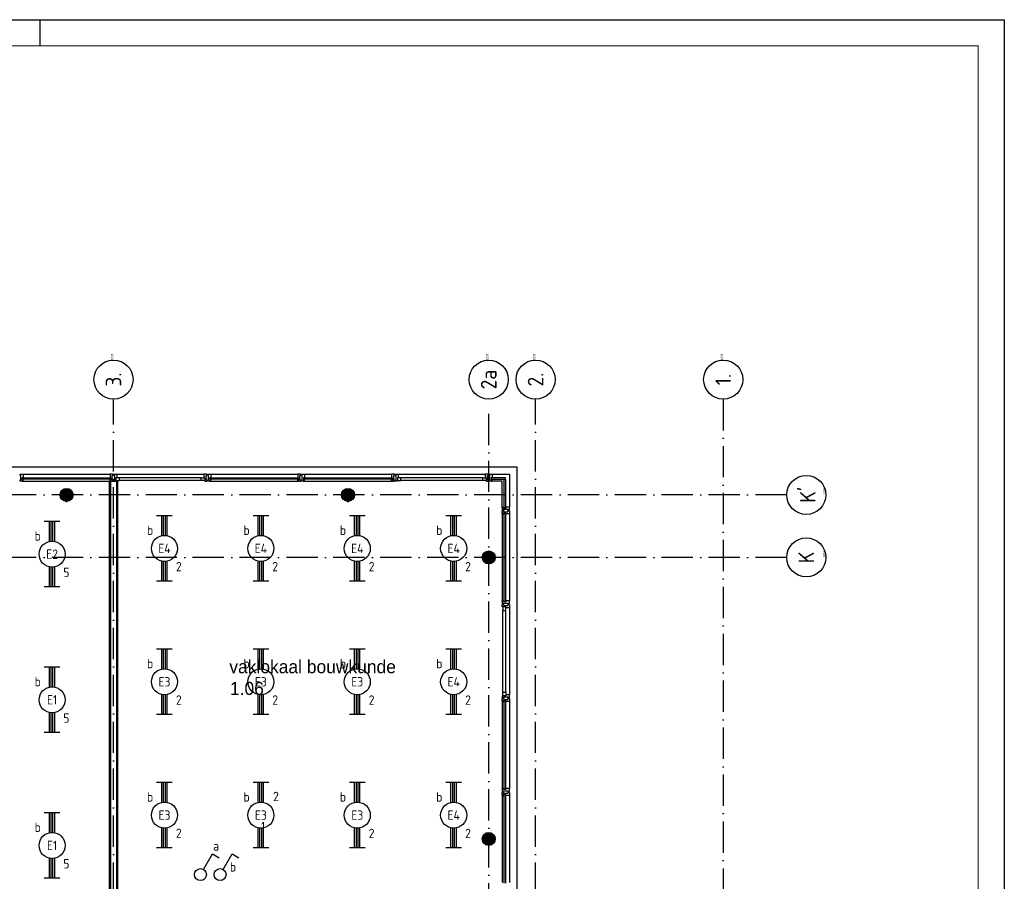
# Model space of a CAD drawing. Header units: millimetres. Extents: x 84333 to 240712, y -2244 to 84291.
# Tile 88 of 88: x 221818 to 240712, y 67764 to 84291. Entities that reach past the tile are written whole.
import ezdxf
from ezdxf.enums import TextEntityAlignment as Align

# ---------------------------------------------------------------- set-up
doc = ezdxf.new("R2010")
doc.units = ezdxf.units.MM
doc.header["$LTSCALE"] = 100
doc.linetypes.add('DASHDOT', pattern=[9, 6, -1.5, 0, -1.5])
doc.layers.get('0').update_dxf_attribs({"linetype": 'CONTINUOUS'})
for name, color, linetype in [('AFDELING', 4, 'CONTINUOUS'), ('AL$7----_STRAMIEN', 1, 'DASHDOT'), ('AL21----_BUITENWAND', 4, 'CONTINUOUS'), ('AL22----_BINNENWAND', 7, 'CONTINUOUS'), ('AL28----_KONSTRUKTIE', 3, 'CONTINUOUS'), ('AL31----_BUITENKOZ', 7, 'CONTINUOUS'), ('ALN-----_BLOCKNAAM', 2, 'CONTINUOUS'), ('ALXAA---_GEWBETON', 12, 'CONTINUOUS'), ('ALXOU---_GLAS', 7, 'CONTINUOUS'), ('BOUW', 8, 'CONTINUOUS'), ('EB63101-_ATTRIB', 2, 'CONTINUOUS'), ('EB63102-_ATTRIB', 2, 'CONTINUOUS'), ('EL63101-_LICHT-ARM', 3, 'CONTINUOUS'), ('EL63102-_LICHT-SCH', 3, 'CONTINUOUS'), ('EL6441--_DATACOM', 3, 'CONTINUOUS'), ('LIJN025', 10, 'CONTINUOUS'), ('LIJN050', 90, 'CONTINUOUS'), ('TEKST25', 10, 'CONTINUOUS'), ('TEKST35', 50, 'CONTINUOUS'), ('TEKST50', 90, 'CONTINUOUS')]:
    doc.layers.add(name, color=color, linetype=linetype)
doc.styles.add('1_8', font='ISO', dxfattribs={"height": 1.8})
doc.styles.add('BURO-025', font='BUROFONT.shx', dxfattribs={"height": 250})
doc.styles.add('ISO', font='ISO.SHX')
doc.styles.add('ROMAND', font='romand')
doc.styles.get("Standard").update_dxf_attribs({"font": 'iso.shx'})
doc.styles.add('TECHNIC', font='technic_.ttf')

# ---------------------------------------------------------------- blocks, each defined once
blk = doc.blocks.new('A0-GE')
at = {"layer": 'LIJN025'}
blk.add_line((1315, 836), (1315, 841), dxfattribs=at)
blk.add_lwpolyline([(1500, 841), (1500, 0), (0, 0), (0, 841)], close=True, dxfattribs=at)
at = {"layer": 'LIJN050', "const_width": 0.2}
blk.add_lwpolyline([(1495, 836), (25, 836), (25, 5), (1495, 5)], close=True, dxfattribs=at)
at = {"layer": 'TEKST25', "style": 'ROMAND', "width": 2.899115}
blk.add_attdef('STATUS', text='', height=2.5, dxfattribs=at).set_placement((1454, 71.5), (1493, 71.5), align=Align.FIT)
at = {"layer": 'TEKST25', "style": 'ISO'}
for tag, p in [('E', (1455.25, 66)), ('NAAM-E', (1466.75, 66)), ('DATUM-E', (1485, 66)), ('D', (1455.25, 61)), ('NAAM-D', (1466.75, 61)), ('DATUM-D', (1485, 61)), ('C', (1455.25, 56)), ('NAAM-C', (1466.75, 56)), ('DATUM-C', (1485, 56)), ('B', (1455.25, 51)), ('NAAM-B', (1466.75, 51)), ('DATUM-B', (1485, 51)), ('A', (1455.25, 46)), ('NAAM-A', (1466.75, 46)), ('DATUM-A', (1485, 46))]:
    blk.add_attdef(tag, text='', height=2.5, dxfattribs=at).set_placement(p, align=Align.CENTER)
for tag, p in [('DATUM', (1332.75, 36.25)), ('SCHAAL', (1368, 36.25)), ('GETEKEND', (1398.25, 36.25)), ('GECONTOL.', (1433, 36.25)), ('FORMAAT', (1463.25, 28.25))]:
    blk.add_attdef(tag, p, '', height=2.5, dxfattribs=at)
at = {"layer": 'TEKST35', "style": 'ISO'}
for tag, p in [('PROJECT', (1334.5, 72.5)), ('PLAATS', (1334.5, 63.5)), ('INSTALLATIE-REGEL1', (1334.5, 52.5)), ('INSTALLATIE-REGEL2', (1334.5, 43.5))]:
    blk.add_attdef(tag, p, '', height=4, dxfattribs=at)
blk.add_attdef('PROJ.NR.', text='', height=4, dxfattribs=at).set_placement((1481, 23), align=Align.CENTER)
at = {"layer": 'TEKST50', "style": 'ISO'}
blk.add_attdef('FILE-NAAM', text='', height=5, dxfattribs=at).set_placement((1473.5, 7.5), align=Align.CENTER)
blk = doc.blocks.new('EJ3T20')
at = {"color": 0}
for p, q in [((-6.25, -1.5), (-6.25, 1.5)), ((-6.25, 0.52), (-2.44, 0.52)), ((-6.25, 0.17), (-2.49, 0.17)), ((2.44, 0.52), (6.25, 0.52)), ((2.49, 0.17), (6.25, 0.17)), ((6.25, -1.5), (6.25, 1.5)), ((-6.25, -0.17), (-2.49, -0.17)), ((-6.25, -0.52), (-2.44, -0.52)), ((2.44, -0.52), (6.25, -0.52)), ((2.49, -0.17), (6.25, -0.17))]:
    blk.add_line(p, q, dxfattribs=at)
blk.add_circle((0, 0), 2.5, dxfattribs=at)
at = {"color": 0, "style": '1_8'}
for tag, flags, p in [('SCHAK', 8, (3.5, 2.75)), ('A_CODE', 8, (0, 0)), ('GROEP', 8, (-3.5, -2.75)), ('KAST', 9, (3.5, -2.75))]:
    blk.add_attdef(tag, text='', height=1.8, dxfattribs=dict(at, flags=flags)).set_placement(p, align=Align.MIDDLE)
blk = doc.blocks.new('SCHAK')
blk.add_lwpolyline([(0.58, 1), (2.31, 4), (3.61, 3.25)])
blk.add_circle((0, 0), 1.15)
at = {"style": '1_8'}
for tag, flags, p in [('SCHAK', 8, (3, 5.5)), ('KAST', 9, (-3, 0.5)), ('M_CODE', 9, (0, 0)), ('DOEL', 9, (-3, -2)), ('GROEP', 9, (-3, -4.5))]:
    blk.add_attdef(tag, text='', height=1.8, dxfattribs=dict(at, flags=flags)).set_placement(p, align=Align.MIDDLE_CENTER)
blk = doc.blocks.new('1011')
at = {"layer": 'AL$7----_STRAMIEN', "color": 7, "linetype": 'Continuous'}
blk.add_circle((-750, 0), 750, dxfattribs=at)
at = {"layer": 'AL$7----_STRAMIEN', "color": 3, "linetype": 'Continuous'}
blk.add_attdef('STR-NAAM', text='', height=600, rotation=360, dxfattribs=at).set_placement((-750, 0), align=Align.MIDDLE)
at = {"layer": 'ALN-----_BLOCKNAAM', "linetype": 'Continuous'}
blk.add_text('1011', height=100, dxfattribs=at).set_placement((0, 0))
blk = doc.blocks.new('1010')
at = {"layer": 'AL$7----_STRAMIEN', "color": 7, "linetype": 'Continuous'}
blk.add_circle((0, 750), 750, dxfattribs=at)
at = {"layer": 'AL$7----_STRAMIEN', "color": 3, "linetype": 'Continuous'}
blk.add_attdef('STR-NAAM', text='', height=600, rotation=360, dxfattribs=at).set_placement((0, 750), align=Align.MIDDLE)
at = {"layer": 'ALN-----_BLOCKNAAM', "linetype": 'Continuous'}
blk.add_text('1010', height=100, dxfattribs=at).set_placement((0, 0))
blk = doc.blocks.new('A$C13e6995e')
at = {"layer": 'AL$7----_STRAMIEN', "color": 1}
blk.add_line((150985, 79257), (150985, 42766), dxfattribs=at)
for points in [[(139285, 42766), (139285, 79257)], [(146485, 43272), (146485, 79257)], [(147385, 42766), (147385, 79257)], [(152204, 77420), (110274, 77420)], [(152204, 76220), (110274, 76220)]]:
    blk.add_lwpolyline(points, dxfattribs=at)
at = {"layer": 'AL21----_BUITENWAND', "color": 8}
for p, q in [((113545, 77960), (147025, 77960)), ((147025, 77960), (147025, 60340))]:
    blk.add_line(p, q, dxfattribs=at)
at = {"layer": 'AL22----_BINNENWAND', "color": 8}
for p, q in [((139210, 65513), (139210, 77680)), ((139210, 77680), (139360, 77680)), ((139360, 77680), (139360, 65513))]:
    blk.add_line(p, q, dxfattribs=at)
at = {"layer": 'AL22----_BINNENWAND', "color": 8, "linetype": 'Continuous'}
for p, q in [((139225, 77680), (139225, 65513)), ((139345, 77680), (139345, 65513))]:
    blk.add_line(p, q, dxfattribs=at)
at = {"layer": 'AL28----_KONSTRUKTIE', "color": 8}
for centre in [(138385, 77420), (143785, 77420), (146485, 76220), (146485, 70820)]:
    blk.add_circle(centre, 125, dxfattribs=at)
at = {"layer": 'AL31----_BUITENKOZ', "color": 8, "linetype": 'Continuous'}
for p, q in [((137494, 77813), (137494, 77819)), ((137494, 77819), (137513, 77819)), ((137494, 77800), (137494, 77813)), ((137494, 77790), (137494, 77800)), ((137494, 77800), (137494, 77800)), ((137508, 77790), (137494, 77790)), ((137494, 77700), (137494, 77710)), ((137494, 77710), (137508, 77710)), ((137494, 77686), (137494, 77700)), ((137494, 77700), (137494, 77700)), ((137494, 77680), (137494, 77686)), ((137533, 77680), (137494, 77680)), ((137508, 77710), (137508, 77790)), ((137513, 77819), (137550, 77819)), ((137550, 77747), (137533, 77747)), ((137533, 77747), (137533, 77680)), ((137533, 77717), (137533, 77685)), ((137550, 77717), (137533, 77717)), ((137533, 77685), (137538, 77685)), ((137538, 77685), (137538, 77680)), ((137538, 77680), (137550, 77680)), ((137550, 77819), (137550, 77812)), ((137550, 77812), (137550, 77808)), ((137550, 77808), (137550, 77800)), ((137550, 77800), (137550, 77747)), ((137550, 77680), (137550, 77717)), ((139257, 77819), (139220, 77819)), ((139220, 77819), (139220, 77812)), ((139220, 77812), (139220, 77808)), ((139220, 77808), (139220, 77800)), ((139220, 77800), (139220, 77747)), ((139220, 77747), (139237, 77747)), ((139220, 77680), (139220, 77717)), ((139220, 77717), (139237, 77717)), ((139232, 77680), (139220, 77680)), ((139237, 77685), (139232, 77685)), ((139232, 77685), (139232, 77680)), ((139237, 77747), (139237, 77680)), ((139237, 77717), (139237, 77685)), ((139237, 77680), (139276, 77680)), ((139276, 77819), (139257, 77819)), ((139262, 77710), (139262, 77790)), ((139262, 77790), (139276, 77790)), ((139276, 77710), (139262, 77710)), ((139276, 77813), (139276, 77819)), ((139276, 77799), (139276, 77813)), ((139276, 77790), (139276, 77799)), ((139276, 77799), (139276, 77799)), ((139276, 77700), (139276, 77710)), ((139276, 77686), (139276, 77700)), ((139276, 77700), (139276, 77700)), ((139276, 77680), (139276, 77686)), ((139294, 77813), (139294, 77819)), ((139294, 77819), (139313, 77819)), ((139294, 77800), (139294, 77813)), ((139294, 77790), (139294, 77800)), ((139294, 77800), (139294, 77800)), ((139308, 77790), (139294, 77790)), ((139294, 77700), (139294, 77710)), ((139294, 77710), (139308, 77710)), ((139294, 77686), (139294, 77700)), ((139294, 77700), (139294, 77700)), ((139294, 77680), (139294, 77686)), ((139333, 77680), (139294, 77680)), ((139308, 77710), (139308, 77790)), ((139313, 77819), (139350, 77819)), ((139350, 77747), (139333, 77747)), ((139333, 77747), (139333, 77680)), ((139333, 77747), (139333, 77693)), ((139400, 77747), (139333, 77747)), ((139333, 77693), (139400, 77693)), ((139350, 77819), (139350, 77812)), ((139350, 77812), (139350, 77808)), ((139350, 77808), (139350, 77800)), ((139350, 77800), (139350, 77747)), ((139400, 77693), (139400, 77747)), ((140970, 77693), (140970, 77747)), ((140970, 77747), (141037, 77747)), ((141037, 77693), (140970, 77693)), ((141057, 77819), (141020, 77819)), ((141020, 77819), (141020, 77812)), ((141020, 77812), (141020, 77808)), ((141020, 77808), (141020, 77800)), ((141020, 77800), (141020, 77747)), ((141020, 77747), (141037, 77747)), ((141037, 77747), (141037, 77680)), ((141037, 77747), (141037, 77693)), ((141037, 77680), (141076, 77680)), ((141076, 77819), (141057, 77819)), ((141062, 77710), (141062, 77790)), ((141062, 77790), (141076, 77790)), ((141076, 77710), (141062, 77710)), ((141076, 77813), (141076, 77819)), ((141076, 77799), (141076, 77813)), ((141076, 77790), (141076, 77799)), ((141076, 77799), (141076, 77799)), ((141076, 77700), (141076, 77710)), ((141076, 77686), (141076, 77700)), ((141076, 77700), (141076, 77700)), ((141076, 77680), (141076, 77686)), ((141094, 77813), (141094, 77819)), ((141094, 77819), (141113, 77819)), ((141094, 77800), (141094, 77813)), ((141094, 77790), (141094, 77800)), ((141094, 77800), (141094, 77800)), ((141108, 77790), (141094, 77790)), ((141094, 77700), (141094, 77710)), ((141094, 77710), (141108, 77710)), ((141094, 77686), (141094, 77700)), ((141094, 77700), (141094, 77700)), ((141094, 77680), (141094, 77686)), ((141133, 77680), (141094, 77680)), ((141108, 77710), (141108, 77790)), ((141113, 77819), (141150, 77819)), ((141150, 77747), (141133, 77747)), ((141133, 77747), (141133, 77680)), ((141133, 77717), (141133, 77685)), ((141150, 77717), (141133, 77717)), ((141133, 77685), (141138, 77685)), ((141138, 77685), (141138, 77680)), ((141138, 77680), (141150, 77680)), ((141150, 77819), (141150, 77812)), ((141150, 77812), (141150, 77808)), ((141150, 77808), (141150, 77800)), ((141150, 77800), (141150, 77747)), ((141150, 77680), (141150, 77717)), ((142857, 77819), (142820, 77819)), ((142820, 77819), (142820, 77812)), ((142820, 77812), (142820, 77808)), ((142820, 77808), (142820, 77800)), ((142820, 77800), (142820, 77747)), ((142820, 77747), (142837, 77747)), ((142820, 77680), (142820, 77717)), ((142820, 77717), (142837, 77717)), ((142832, 77680), (142820, 77680)), ((142837, 77685), (142832, 77685)), ((142832, 77685), (142832, 77680)), ((142837, 77747), (142837, 77680)), ((142837, 77717), (142837, 77685)), ((142837, 77680), (142876, 77680)), ((142876, 77819), (142857, 77819)), ((142862, 77710), (142862, 77790)), ((142862, 77790), (142876, 77790)), ((142876, 77710), (142862, 77710)), ((142876, 77813), (142876, 77819)), ((142876, 77799), (142876, 77813)), ((142876, 77790), (142876, 77799)), ((142876, 77799), (142876, 77799)), ((142876, 77700), (142876, 77710)), ((142876, 77686), (142876, 77700)), ((142876, 77700), (142876, 77700)), ((142876, 77680), (142876, 77686)), ((142894, 77813), (142894, 77819)), ((142894, 77819), (142913, 77819)), ((142894, 77800), (142894, 77813)), ((142894, 77790), (142894, 77800)), ((142894, 77800), (142894, 77800)), ((142908, 77790), (142894, 77790)), ((142894, 77700), (142894, 77710)), ((142894, 77710), (142908, 77710)), ((142894, 77686), (142894, 77700)), ((142894, 77700), (142894, 77700)), ((142894, 77680), (142894, 77686)), ((142933, 77680), (142894, 77680)), ((142908, 77710), (142908, 77790)), ((142913, 77819), (142950, 77819)), ((142950, 77747), (142933, 77747)), ((142933, 77747), (142933, 77680)), ((142933, 77717), (142933, 77685)), ((142950, 77717), (142933, 77717)), ((142933, 77685), (142938, 77685)), ((142938, 77685), (142938, 77680)), ((142938, 77680), (142950, 77680)), ((142950, 77819), (142950, 77812)), ((142950, 77812), (142950, 77808)), ((142950, 77808), (142950, 77800)), ((142950, 77800), (142950, 77747)), ((142950, 77680), (142950, 77717)), ((144657, 77819), (144620, 77819)), ((144620, 77819), (144620, 77812)), ((144620, 77812), (144620, 77808)), ((144620, 77808), (144620, 77800)), ((144620, 77800), (144620, 77747)), ((144620, 77747), (144637, 77747)), ((144620, 77680), (144620, 77717)), ((144620, 77717), (144637, 77717)), ((144632, 77680), (144620, 77680)), ((144637, 77685), (144632, 77685)), ((144632, 77685), (144632, 77680)), ((144637, 77747), (144637, 77680)), ((144637, 77717), (144637, 77685)), ((144637, 77680), (144676, 77680)), ((144676, 77819), (144657, 77819)), ((144662, 77710), (144662, 77790)), ((144662, 77790), (144676, 77790)), ((144676, 77710), (144662, 77710)), ((144676, 77813), (144676, 77819)), ((144676, 77799), (144676, 77813)), ((144676, 77790), (144676, 77799)), ((144676, 77799), (144676, 77799)), ((144676, 77700), (144676, 77710)), ((144676, 77686), (144676, 77700)), ((144676, 77700), (144676, 77700)), ((144676, 77680), (144676, 77686)), ((144694, 77813), (144694, 77819)), ((144694, 77819), (144713, 77819)), ((144694, 77800), (144694, 77813)), ((144694, 77790), (144694, 77800)), ((144694, 77800), (144694, 77800)), ((144708, 77790), (144694, 77790)), ((144694, 77700), (144694, 77710)), ((144694, 77710), (144708, 77710)), ((144694, 77686), (144694, 77700)), ((144694, 77700), (144694, 77700)), ((144694, 77680), (144694, 77686)), ((144733, 77680), (144694, 77680)), ((144708, 77710), (144708, 77790)), ((144713, 77819), (144750, 77819)), ((144750, 77747), (144733, 77747)), ((144733, 77747), (144733, 77680)), ((144733, 77747), (144733, 77693)), ((144800, 77747), (144733, 77747)), ((144733, 77693), (144800, 77693)), ((144750, 77819), (144750, 77812)), ((144750, 77812), (144750, 77808)), ((144750, 77808), (144750, 77800)), ((144750, 77800), (144750, 77747)), ((144800, 77693), (144800, 77747)), ((146370, 77693), (146370, 77747)), ((146370, 77747), (146437, 77747)), ((146437, 77693), (146370, 77693)), ((146457, 77819), (146420, 77819)), ((146420, 77819), (146420, 77812)), ((146420, 77812), (146420, 77808)), ((146420, 77808), (146420, 77800)), ((146420, 77800), (146420, 77747)), ((146420, 77747), (146437, 77747)), ((146437, 77747), (146437, 77680)), ((146437, 77747), (146437, 77693)), ((146437, 77680), (146476, 77680)), ((146476, 77819), (146457, 77819)), ((146462, 77710), (146462, 77790)), ((146462, 77790), (146476, 77790)), ((146476, 77710), (146462, 77710)), ((146476, 77813), (146476, 77819)), ((146476, 77799), (146476, 77813)), ((146476, 77790), (146476, 77799)), ((146476, 77799), (146476, 77799)), ((146476, 77700), (146476, 77710)), ((146476, 77686), (146476, 77700)), ((146476, 77700), (146476, 77700)), ((146476, 77680), (146476, 77686)), ((146494, 77813), (146494, 77819)), ((146494, 77819), (146513, 77819)), ((146494, 77799), (146494, 77813)), ((146494, 77790), (146494, 77799)), ((146494, 77799), (146494, 77799)), ((146508, 77790), (146494, 77790)), ((146494, 77700), (146494, 77710)), ((146494, 77710), (146508, 77710)), ((146494, 77686), (146494, 77700)), ((146494, 77700), (146494, 77700)), ((146494, 77680), (146494, 77686)), ((146533, 77680), (146494, 77680)), ((146508, 77710), (146508, 77790)), ((146513, 77819), (146550, 77819)), ((146550, 77747), (146533, 77747)), ((146533, 77747), (146533, 77680)), ((146533, 77717), (146533, 77685)), ((146550, 77717), (146533, 77717)), ((146533, 77685), (146538, 77685)), ((146538, 77685), (146538, 77680)), ((146538, 77680), (146550, 77680)), ((146550, 77819), (146550, 77812)), ((146550, 77812), (146550, 77808)), ((146550, 77808), (146550, 77800)), ((146550, 77800), (146550, 77747)), ((146550, 77680), (146550, 77717)), ((146745, 77173), (146745, 77185)), ((146745, 77185), (146782, 77185)), ((146750, 77173), (146745, 77173)), ((146745, 77168), (146745, 77129)), ((146812, 77168), (146745, 77168)), ((146745, 77129), (146751, 77129)), ((146745, 77072), (146745, 77111)), ((146745, 77111), (146751, 77111)), ((146750, 77168), (146750, 77173)), ((146782, 77168), (146750, 77168)), ((146751, 77129), (146765, 77129)), ((146751, 77111), (146765, 77111)), ((146765, 77129), (146765, 77129)), ((146765, 77129), (146774, 77129)), ((146765, 77111), (146765, 77111)), ((146765, 77111), (146774, 77111)), ((146774, 77129), (146774, 77143)), ((146774, 77143), (146854, 77143)), ((146774, 77111), (146774, 77097)), ((146774, 77097), (146854, 77097)), ((146782, 77185), (146782, 77168)), ((146865, 77185), (146812, 77185)), ((146812, 77185), (146812, 77168)), ((146854, 77143), (146854, 77129)), ((146854, 77129), (146864, 77129)), ((146854, 77097), (146854, 77111)), ((146854, 77111), (146864, 77111)), ((146864, 77129), (146864, 77129)), ((146864, 77129), (146878, 77129)), ((146864, 77111), (146864, 77111)), ((146864, 77111), (146878, 77111)), ((146873, 77185), (146865, 77185)), ((146877, 77185), (146873, 77185)), ((146884, 77185), (146877, 77185)), ((146878, 77129), (146884, 77129)), ((146878, 77111), (146884, 77111)), ((146884, 77148), (146884, 77185)), ((146884, 77129), (146884, 77148)), ((146884, 77111), (146884, 77092)), ((146884, 77092), (146884, 77055)), ((146812, 77072), (146745, 77072)), ((146750, 77067), (146745, 77067)), ((146745, 77067), (146745, 77055)), ((146745, 77055), (146782, 77055)), ((146782, 77072), (146750, 77072)), ((146750, 77072), (146750, 77067)), ((146782, 77055), (146782, 77072)), ((146812, 77055), (146812, 77072)), ((146865, 77055), (146812, 77055)), ((146873, 77055), (146865, 77055)), ((146877, 77055), (146873, 77055)), ((146884, 77055), (146877, 77055)), ((146745, 75373), (146745, 75385)), ((146745, 75385), (146782, 75385)), ((146750, 75373), (146745, 75373)), ((146745, 75368), (146745, 75329)), ((146812, 75368), (146745, 75368)), ((146745, 75329), (146751, 75329)), ((146745, 75272), (146745, 75311)), ((146745, 75311), (146751, 75311)), ((146812, 75272), (146745, 75272)), ((146750, 75368), (146750, 75373)), ((146782, 75368), (146750, 75368)), ((146751, 75329), (146765, 75329)), ((146751, 75311), (146765, 75311)), ((146812, 75272), (146758, 75272)), ((146758, 75272), (146758, 75205)), ((146758, 75205), (146812, 75205)), ((146765, 75329), (146765, 75329)), ((146765, 75329), (146775, 75329)), ((146765, 75311), (146765, 75311)), ((146765, 75311), (146774, 75311)), ((146774, 75311), (146774, 75297)), ((146774, 75297), (146854, 75297)), ((146775, 75329), (146775, 75343)), ((146775, 75343), (146855, 75343)), ((146782, 75385), (146782, 75368)), ((146865, 75385), (146812, 75385)), ((146812, 75385), (146812, 75368)), ((146812, 75255), (146812, 75272)), ((146812, 75205), (146812, 75272)), ((146865, 75255), (146812, 75255)), ((146854, 75297), (146854, 75311)), ((146854, 75311), (146864, 75311)), ((146855, 75343), (146855, 75329)), ((146855, 75329), (146864, 75329)), ((146864, 75329), (146864, 75329)), ((146864, 75329), (146878, 75329)), ((146864, 75311), (146864, 75311)), ((146864, 75311), (146878, 75311)), ((146873, 75385), (146865, 75385)), ((146873, 75255), (146865, 75255)), ((146877, 75385), (146873, 75385)), ((146877, 75255), (146873, 75255)), ((146884, 75385), (146877, 75385)), ((146884, 75255), (146877, 75255)), ((146878, 75329), (146884, 75329)), ((146878, 75311), (146884, 75311)), ((146884, 75348), (146884, 75385)), ((146884, 75329), (146884, 75348)), ((146884, 75311), (146884, 75292)), ((146884, 75292), (146884, 75255)), ((146745, 73568), (146745, 73529)), ((146812, 73568), (146745, 73568)), ((146745, 73529), (146751, 73529)), ((146745, 73472), (146745, 73511)), ((146745, 73511), (146751, 73511)), ((146751, 73529), (146765, 73529)), ((146751, 73511), (146765, 73511)), ((146758, 73568), (146758, 73635)), ((146758, 73635), (146812, 73635)), ((146812, 73568), (146758, 73568)), ((146765, 73529), (146765, 73529)), ((146765, 73529), (146775, 73529)), ((146765, 73511), (146765, 73511)), ((146765, 73511), (146774, 73511)), ((146774, 73511), (146774, 73497)), ((146775, 73529), (146775, 73543)), ((146775, 73543), (146855, 73543)), ((146812, 73635), (146812, 73568)), ((146865, 73585), (146812, 73585)), ((146812, 73585), (146812, 73568)), ((146854, 73497), (146854, 73511)), ((146854, 73511), (146864, 73511)), ((146855, 73543), (146855, 73529)), ((146855, 73529), (146864, 73529)), ((146864, 73529), (146864, 73529)), ((146864, 73529), (146878, 73529)), ((146864, 73511), (146864, 73511)), ((146864, 73511), (146878, 73511)), ((146873, 73585), (146865, 73585)), ((146877, 73585), (146873, 73585)), ((146884, 73585), (146877, 73585)), ((146878, 73529), (146884, 73529)), ((146878, 73511), (146884, 73511)), ((146884, 73548), (146884, 73585)), ((146884, 73529), (146884, 73548)), ((146884, 73511), (146884, 73492)), ((146812, 73472), (146745, 73472)), ((146750, 73467), (146745, 73467)), ((146745, 73467), (146745, 73455)), ((146745, 73455), (146782, 73455)), ((146782, 73472), (146750, 73472)), ((146750, 73472), (146750, 73467)), ((146774, 73497), (146854, 73497)), ((146782, 73455), (146782, 73472)), ((146812, 73455), (146812, 73472)), ((146865, 73455), (146812, 73455)), ((146873, 73455), (146865, 73455)), ((146877, 73455), (146873, 73455)), ((146884, 73455), (146877, 73455)), ((146884, 73492), (146884, 73455)), ((146745, 71773), (146745, 71785)), ((146745, 71785), (146782, 71785)), ((146750, 71773), (146745, 71773)), ((146745, 71768), (146745, 71729)), ((146812, 71768), (146745, 71768)), ((146745, 71729), (146751, 71729)), ((146745, 71672), (146745, 71711)), ((146745, 71711), (146751, 71711)), ((146812, 71672), (146745, 71672)), ((146750, 71667), (146745, 71667)), ((146745, 71667), (146745, 71655)), ((146745, 71655), (146782, 71655)), ((146750, 71768), (146750, 71773)), ((146782, 71768), (146750, 71768)), ((146782, 71672), (146750, 71672)), ((146750, 71672), (146750, 71667)), ((146751, 71729), (146765, 71729)), ((146751, 71711), (146765, 71711)), ((146765, 71729), (146765, 71729)), ((146765, 71729), (146775, 71729)), ((146765, 71711), (146765, 71711)), ((146765, 71711), (146774, 71711)), ((146774, 71711), (146774, 71697)), ((146774, 71697), (146854, 71697)), ((146775, 71729), (146775, 71743)), ((146775, 71743), (146855, 71743)), ((146782, 71785), (146782, 71768)), ((146782, 71655), (146782, 71672)), ((146865, 71785), (146812, 71785)), ((146812, 71785), (146812, 71768)), ((146812, 71655), (146812, 71672)), ((146865, 71655), (146812, 71655)), ((146854, 71697), (146854, 71711)), ((146854, 71711), (146864, 71711)), ((146855, 71743), (146855, 71729)), ((146855, 71729), (146864, 71729)), ((146864, 71729), (146864, 71729)), ((146864, 71729), (146878, 71729)), ((146864, 71711), (146864, 71711)), ((146864, 71711), (146878, 71711)), ((146873, 71785), (146865, 71785)), ((146873, 71655), (146865, 71655)), ((146877, 71785), (146873, 71785)), ((146877, 71655), (146873, 71655)), ((146884, 71785), (146877, 71785)), ((146884, 71655), (146877, 71655)), ((146878, 71729), (146884, 71729)), ((146878, 71711), (146884, 71711)), ((146884, 71748), (146884, 71785)), ((146884, 71729), (146884, 71748)), ((146884, 71711), (146884, 71692)), ((146884, 71692), (146884, 71655))]:
    blk.add_line(p, q, dxfattribs=at)
at = {"layer": 'AL31----_BUITENKOZ', "color": 8}
for p, q in [((137550, 77819), (139220, 77819)), ((137550, 77680), (139220, 77680)), ((139350, 77819), (141020, 77819)), ((140970, 77747), (139400, 77747)), ((140970, 77693), (139400, 77693)), ((141150, 77819), (142820, 77819)), ((141150, 77680), (142820, 77680)), ((142950, 77819), (144620, 77819)), ((142950, 77680), (144620, 77680)), ((144750, 77819), (146420, 77819)), ((146370, 77747), (144800, 77747)), ((146370, 77693), (144800, 77693)), ((146550, 77819), (146884, 77819)), ((146745, 77680), (146550, 77680)), ((146745, 77185), (146745, 77680)), ((146884, 77819), (146884, 77185)), ((146745, 77055), (146745, 75385)), ((146884, 77055), (146884, 75385)), ((146758, 73635), (146758, 75205)), ((146812, 73635), (146812, 75205)), ((146884, 75255), (146884, 73585)), ((146745, 73455), (146745, 71785)), ((146884, 73455), (146884, 71785)), ((146745, 71655), (146745, 69985)), ((146884, 71655), (146884, 69985))]:
    blk.add_line(p, q, dxfattribs=at)
at = {"layer": 'ALXAA---_GEWBETON', "color": 8}
for p, q in [((138273, 77476), (138497, 77476)), ((138285, 77496), (138484, 77496)), ((138305, 77516), (138465, 77516)), ((138338, 77536), (138432, 77536)), ((143673, 77476), (143897, 77476)), ((143685, 77496), (143884, 77496)), ((143705, 77516), (143865, 77516)), ((143738, 77536), (143832, 77536)), ((138260, 77416), (138510, 77416)), ((138261, 77436), (138509, 77436)), ((138262, 77396), (138508, 77396)), ((138265, 77456), (138505, 77456)), ((138268, 77376), (138502, 77376)), ((138278, 77356), (138492, 77356)), ((138293, 77336), (138477, 77336)), ((138316, 77316), (138454, 77316)), ((138372, 77296), (138398, 77296)), ((143660, 77416), (143910, 77416)), ((143661, 77436), (143909, 77436)), ((143662, 77396), (143908, 77396)), ((143665, 77456), (143905, 77456)), ((143668, 77376), (143902, 77376)), ((143678, 77356), (143892, 77356)), ((143693, 77336), (143877, 77336)), ((143716, 77316), (143854, 77316)), ((143772, 77296), (143798, 77296)), ((146438, 76336), (146532, 76336)), ((146360, 76216), (146610, 76216)), ((146361, 76236), (146609, 76236)), ((146362, 76196), (146608, 76196)), ((146365, 76256), (146605, 76256)), ((146368, 76176), (146602, 76176)), ((146373, 76276), (146597, 76276)), ((146378, 76156), (146592, 76156)), ((146385, 76296), (146584, 76296)), ((146405, 76316), (146565, 76316)), ((146393, 76136), (146577, 76136)), ((146416, 76116), (146554, 76116)), ((146472, 76096), (146498, 76096)), ((146365, 70856), (146605, 70856)), ((146373, 70876), (146597, 70876)), ((146385, 70896), (146584, 70896)), ((146405, 70916), (146565, 70916)), ((146438, 70936), (146532, 70936)), ((146360, 70816), (146610, 70816)), ((146361, 70836), (146609, 70836)), ((146362, 70796), (146608, 70796)), ((146368, 70776), (146602, 70776)), ((146378, 70756), (146592, 70756)), ((146393, 70736), (146577, 70736)), ((146416, 70716), (146554, 70716)), ((146472, 70696), (146498, 70696))]:
    blk.add_line(p, q, dxfattribs=at)
at = {"layer": 'ALXOU---_GLAS', "color": 8}
for p, q in [((137535, 77719), (137535, 77745)), ((137535, 77745), (139235, 77745)), ((139235, 77719), (137535, 77719)), ((139235, 77745), (139235, 77719)), ((141135, 77719), (141135, 77745)), ((141135, 77745), (142835, 77745)), ((142835, 77719), (141135, 77719)), ((142835, 77745), (142835, 77719)), ((142935, 77719), (142935, 77745)), ((142935, 77745), (144635, 77745)), ((144635, 77719), (142935, 77719)), ((144635, 77745), (144635, 77719)), ((146535, 77745), (146535, 77719)), ((146810, 77745), (146535, 77745)), ((146535, 77719), (146810, 77719)), ((146784, 77170), (146784, 77719)), ((146784, 77719), (146810, 77719)), ((146810, 77719), (146810, 77745)), ((146810, 77719), (146810, 77170)), ((146810, 77170), (146784, 77170)), ((146784, 75370), (146784, 77070)), ((146784, 77070), (146810, 77070)), ((146810, 77070), (146810, 75370)), ((146810, 75370), (146784, 75370)), ((146784, 71770), (146784, 73470)), ((146784, 73470), (146810, 73470)), ((146810, 73470), (146810, 71770)), ((146810, 71770), (146784, 71770)), ((146784, 69970), (146784, 71670)), ((146784, 71670), (146810, 71670)), ((146810, 71670), (146810, 69970))]:
    blk.add_line(p, q, dxfattribs=at)
at = {"layer": 'AL$7----_STRAMIEN', "xscale": 0.5, "yscale": 0.5, "zscale": 0.5, "rotation": 90.00000000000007}
for name, p, values in [('1011', (139285, 80007), {'STR-NAAM': '3.'}), ('1011', (146485, 80007), {'STR-NAAM': '2a'}), ('1011', (147385, 80007), {'STR-NAAM': '2.'}), ('1011', (150985, 80007), {'STR-NAAM': '1.'}), ('1010', (152954, 77420), {'STR-NAAM': "K'"}), ('1010', (152954, 76220), {'STR-NAAM': 'K'})]:
    blk.add_blockref(name, p, dxfattribs=at).add_auto_attribs(values)
at = {"layer": 'AFDELING', "color": 8, "style": 'TECHNIC'}
for p in [(92219, 54468), (58038, 41625), (88108, 41444)]:
    blk.add_attdef('VIDE', text='', height=500, dxfattribs=at).set_placement(p, align=Align.CENTER)
blk.add_attdef('VIDE', text='', height=500, rotation=90, dxfattribs=at).set_placement((75129, 25766), align=Align.CENTER)
at = {"layer": 'BOUW', "style": 'BURO-025'}
for s, p in [('vaklokaal bouwkunde', (141508, 73999)), ('1.06', (141520, 73582))]:
    blk.add_text(s, height=250, dxfattribs=at).set_placement(p)

msp = doc.modelspace()

# ---------------------------------------------------------------- block references
at = {"xscale": 100, "yscale": 100, "zscale": 100}
msp.add_blockref('A0-GE', (90712, 191), dxfattribs=at)
at = {"layer": 'EL63101-_LICHT-ARM'}
ref = msp.add_blockref('EJ3T20', (222440, 74039, 3500), dxfattribs=dict(at, xscale=100, yscale=100, zscale=100, rotation=90))
ref.add_attrib('A_CODE', 'E2', dxfattribs={"layer": 'EB63101-_ATTRIB', "color": 1, "height": 180, "style": '1_8', "flags": 8}).set_placement((222440, 74039, 3500), align=Align.MIDDLE)
ref.add_attrib('GROEP', '5', dxfattribs={"layer": 'EB63101-_ATTRIB', "color": 1, "height": 180, "style": '1_8', "flags": 8}).set_placement((222715, 73689, 3500), align=Align.MIDDLE)
ref.add_attrib('SCHAK', 'b', dxfattribs={"layer": 'EB63101-_ATTRIB', "color": 1, "height": 180, "style": '1_8', "flags": 8}).set_placement((222165, 74389, 3500), align=Align.MIDDLE)
ref = msp.add_blockref('EJ3T20', (224596, 74149, 3500), dxfattribs=dict(at, xscale=100, yscale=100, zscale=100, rotation=90))
ref.add_attrib('A_CODE', 'E4', dxfattribs={"layer": 'EB63101-_ATTRIB', "color": 1, "height": 180, "style": '1_8', "flags": 8}).set_placement((224596, 74149, 3500), align=Align.MIDDLE)
ref.add_attrib('GROEP', '2', dxfattribs={"layer": 'EB63101-_ATTRIB', "color": 1, "height": 180, "style": '1_8', "flags": 8}).set_placement((224871, 73799, 3500), align=Align.MIDDLE)
ref.add_attrib('SCHAK', 'b', dxfattribs={"layer": 'EB63101-_ATTRIB', "color": 1, "height": 180, "style": '1_8', "flags": 8}).set_placement((224321, 74499, 3500), align=Align.MIDDLE)
ref = msp.add_blockref('EJ3T20', (226446, 74149, 3500), dxfattribs=dict(at, xscale=100, yscale=100, zscale=100, rotation=90))
ref.add_attrib('A_CODE', 'E4', dxfattribs={"layer": 'EB63101-_ATTRIB', "color": 1, "height": 180, "style": '1_8', "flags": 8}).set_placement((226446, 74149, 3500), align=Align.MIDDLE)
ref.add_attrib('GROEP', '2', dxfattribs={"layer": 'EB63101-_ATTRIB', "color": 1, "height": 180, "style": '1_8', "flags": 8}).set_placement((226721, 73799, 3500), align=Align.MIDDLE)
ref.add_attrib('SCHAK', 'b', dxfattribs={"layer": 'EB63101-_ATTRIB', "color": 1, "height": 180, "style": '1_8', "flags": 8}).set_placement((226171, 74499, 3500), align=Align.MIDDLE)
ref = msp.add_blockref('EJ3T20', (228296, 74149, 3500), dxfattribs=dict(at, xscale=100, yscale=100, zscale=100, rotation=90))
ref.add_attrib('A_CODE', 'E4', dxfattribs={"layer": 'EB63101-_ATTRIB', "color": 1, "height": 180, "style": '1_8', "flags": 8}).set_placement((228296, 74149, 3500), align=Align.MIDDLE)
ref.add_attrib('GROEP', '2', dxfattribs={"layer": 'EB63101-_ATTRIB', "color": 1, "height": 180, "style": '1_8', "flags": 8}).set_placement((228571, 73799, 3500), align=Align.MIDDLE)
ref.add_attrib('SCHAK', 'b', dxfattribs={"layer": 'EB63101-_ATTRIB', "color": 1, "height": 180, "style": '1_8', "flags": 8}).set_placement((228021, 74499, 3500), align=Align.MIDDLE)
ref = msp.add_blockref('EJ3T20', (230146, 74149, 3500), dxfattribs=dict(at, xscale=100, yscale=100, zscale=100, rotation=90))
ref.add_attrib('A_CODE', 'E4', dxfattribs={"layer": 'EB63101-_ATTRIB', "color": 1, "height": 180, "style": '1_8', "flags": 8}).set_placement((230146, 74149, 3500), align=Align.MIDDLE)
ref.add_attrib('GROEP', '2', dxfattribs={"layer": 'EB63101-_ATTRIB', "color": 1, "height": 180, "style": '1_8', "flags": 8}).set_placement((230421, 73799, 3500), align=Align.MIDDLE)
ref.add_attrib('SCHAK', 'b', dxfattribs={"layer": 'EB63101-_ATTRIB', "color": 1, "height": 180, "style": '1_8', "flags": 8}).set_placement((229871, 74499, 3500), align=Align.MIDDLE)
ref = msp.add_blockref('EJ3T20', (224596, 71591, 3500), dxfattribs=dict(at, xscale=100, yscale=100, zscale=100, rotation=90))
ref.add_attrib('A_CODE', 'E3', dxfattribs={"layer": 'EB63101-_ATTRIB', "color": 1, "height": 180, "style": '1_8', "flags": 8}).set_placement((224596, 71591, 3500), align=Align.MIDDLE)
ref.add_attrib('GROEP', '2', dxfattribs={"layer": 'EB63101-_ATTRIB', "color": 1, "height": 180, "style": '1_8', "flags": 8}).set_placement((224871, 71241, 3500), align=Align.MIDDLE)
ref.add_attrib('SCHAK', 'b', dxfattribs={"layer": 'EB63101-_ATTRIB', "color": 1, "height": 180, "style": '1_8', "flags": 8}).set_placement((224321, 71941, 3500), align=Align.MIDDLE)
ref = msp.add_blockref('EJ3T20', (226446, 71591, 3500), dxfattribs=dict(at, xscale=100, yscale=100, zscale=100, rotation=90))
ref.add_attrib('A_CODE', 'E3', dxfattribs={"layer": 'EB63101-_ATTRIB', "color": 1, "height": 180, "style": '1_8', "flags": 8}).set_placement((226446, 71591, 3500), align=Align.MIDDLE)
ref.add_attrib('GROEP', '2', dxfattribs={"layer": 'EB63101-_ATTRIB', "color": 1, "height": 180, "style": '1_8', "flags": 8}).set_placement((226721, 71241, 3500), align=Align.MIDDLE)
ref.add_attrib('SCHAK', 'b', dxfattribs={"layer": 'EB63101-_ATTRIB', "color": 1, "height": 180, "style": '1_8', "flags": 8}).set_placement((226171, 71941, 3500), align=Align.MIDDLE)
ref = msp.add_blockref('EJ3T20', (228296, 71591, 3500), dxfattribs=dict(at, xscale=100, yscale=100, zscale=100, rotation=90))
ref.add_attrib('A_CODE', 'E3', dxfattribs={"layer": 'EB63101-_ATTRIB', "color": 1, "height": 180, "style": '1_8', "flags": 8}).set_placement((228296, 71591, 3500), align=Align.MIDDLE)
ref.add_attrib('GROEP', '2', dxfattribs={"layer": 'EB63101-_ATTRIB', "color": 1, "height": 180, "style": '1_8', "flags": 8}).set_placement((228571, 71241, 3500), align=Align.MIDDLE)
ref.add_attrib('SCHAK', 'b', dxfattribs={"layer": 'EB63101-_ATTRIB', "color": 1, "height": 180, "style": '1_8', "flags": 8}).set_placement((228021, 71941, 3500), align=Align.MIDDLE)
ref = msp.add_blockref('EJ3T20', (230146, 71591, 3500), dxfattribs=dict(at, xscale=100, yscale=100, zscale=100, rotation=90))
ref.add_attrib('A_CODE', 'E4', dxfattribs={"layer": 'EB63101-_ATTRIB', "color": 1, "height": 180, "style": '1_8', "flags": 8}).set_placement((230146, 71591, 3500), align=Align.MIDDLE)
ref.add_attrib('GROEP', '2', dxfattribs={"layer": 'EB63101-_ATTRIB', "color": 1, "height": 180, "style": '1_8', "flags": 8}).set_placement((230421, 71241, 3500), align=Align.MIDDLE)
ref.add_attrib('SCHAK', 'b', dxfattribs={"layer": 'EB63101-_ATTRIB', "color": 1, "height": 180, "style": '1_8', "flags": 8}).set_placement((229871, 71941, 3500), align=Align.MIDDLE)
ref = msp.add_blockref('EJ3T20', (222440, 71245, 3500), dxfattribs=dict(at, xscale=100, yscale=100, zscale=100, rotation=90))
ref.add_attrib('A_CODE', 'E1', dxfattribs={"layer": 'EB63101-_ATTRIB', "color": 1, "height": 180, "style": '1_8', "flags": 8}).set_placement((222440, 71245, 3500), align=Align.MIDDLE)
ref.add_attrib('GROEP', '5', dxfattribs={"layer": 'EB63101-_ATTRIB', "color": 1, "height": 180, "style": '1_8', "flags": 8}).set_placement((222715, 70895, 3500), align=Align.MIDDLE)
ref.add_attrib('SCHAK', 'b', dxfattribs={"layer": 'EB63101-_ATTRIB', "color": 1, "height": 180, "style": '1_8', "flags": 8}).set_placement((222165, 71595, 3500), align=Align.MIDDLE)
ref = msp.add_blockref('EJ3T20', (224596, 69033, 3500), dxfattribs=dict(at, xscale=100, yscale=100, zscale=100, rotation=90))
ref.add_attrib('A_CODE', 'E3', dxfattribs={"layer": 'EB63101-_ATTRIB', "color": 1, "height": 180, "style": '1_8', "flags": 8}).set_placement((224596, 69033, 3500), align=Align.MIDDLE)
ref.add_attrib('GROEP', '2', dxfattribs={"layer": 'EB63101-_ATTRIB', "color": 1, "height": 180, "style": '1_8', "flags": 8}).set_placement((224871, 68683, 3500), align=Align.MIDDLE)
ref.add_attrib('SCHAK', 'b', dxfattribs={"layer": 'EB63101-_ATTRIB', "color": 1, "height": 180, "style": '1_8', "flags": 8}).set_placement((224321, 69383, 3500), align=Align.MIDDLE)
ref = msp.add_blockref('EJ3T20', (226446, 69033, 3500), dxfattribs=dict(at, xscale=100, yscale=100, zscale=100, rotation=90))
ref.add_attrib('A_CODE', 'E3', dxfattribs={"layer": 'EB63101-_ATTRIB', "color": 1, "height": 180, "style": '1_8', "flags": 8}).set_placement((226446, 69033, 3500), align=Align.MIDDLE)
ref.add_attrib('GROEP', '2', dxfattribs={"layer": 'EB63101-_ATTRIB', "color": 1, "height": 180, "style": '1_8', "flags": 8}).set_placement((226737, 69391, 3500), align=Align.MIDDLE)
ref.add_attrib('SCHAK', 'b', dxfattribs={"layer": 'EB63101-_ATTRIB', "color": 1, "height": 180, "style": '1_8', "flags": 8}).set_placement((226171, 69383, 3500), align=Align.MIDDLE)
ref = msp.add_blockref('EJ3T20', (228296, 69033, 3500), dxfattribs=dict(at, xscale=100, yscale=100, zscale=100, rotation=90))
ref.add_attrib('A_CODE', 'E3', dxfattribs={"layer": 'EB63101-_ATTRIB', "color": 1, "height": 180, "style": '1_8', "flags": 8}).set_placement((228296, 69033, 3500), align=Align.MIDDLE)
ref.add_attrib('GROEP', '2', dxfattribs={"layer": 'EB63101-_ATTRIB', "color": 1, "height": 180, "style": '1_8', "flags": 8}).set_placement((228571, 68683, 3500), align=Align.MIDDLE)
ref.add_attrib('SCHAK', 'b', dxfattribs={"layer": 'EB63101-_ATTRIB', "color": 1, "height": 180, "style": '1_8', "flags": 8}).set_placement((228021, 69383, 3500), align=Align.MIDDLE)
ref = msp.add_blockref('EJ3T20', (230146, 69033, 3500), dxfattribs=dict(at, xscale=100, yscale=100, zscale=100, rotation=90))
ref.add_attrib('A_CODE', 'E4', dxfattribs={"layer": 'EB63101-_ATTRIB', "color": 1, "height": 180, "style": '1_8', "flags": 8}).set_placement((230146, 69033, 3500), align=Align.MIDDLE)
ref.add_attrib('GROEP', '2', dxfattribs={"layer": 'EB63101-_ATTRIB', "color": 1, "height": 180, "style": '1_8', "flags": 8}).set_placement((230421, 68683, 3500), align=Align.MIDDLE)
ref.add_attrib('SCHAK', 'b', dxfattribs={"layer": 'EB63101-_ATTRIB', "color": 1, "height": 180, "style": '1_8', "flags": 8}).set_placement((229871, 69383, 3500), align=Align.MIDDLE)
ref = msp.add_blockref('EJ3T20', (222440, 68451, 3500), dxfattribs=dict(at, xscale=100, yscale=100, zscale=100, rotation=90))
ref.add_attrib('A_CODE', 'E1', dxfattribs={"layer": 'EB63101-_ATTRIB', "color": 1, "height": 180, "style": '1_8', "flags": 8}).set_placement((222440, 68451, 3500), align=Align.MIDDLE)
ref.add_attrib('GROEP', '5', dxfattribs={"layer": 'EB63101-_ATTRIB', "color": 1, "height": 180, "style": '1_8', "flags": 8}).set_placement((222715, 68101, 3500), align=Align.MIDDLE)
ref.add_attrib('SCHAK', 'b', dxfattribs={"layer": 'EB63101-_ATTRIB', "color": 1, "height": 180, "style": '1_8', "flags": 8}).set_placement((222165, 68801, 3500), align=Align.MIDDLE)
at = {"layer": 'EL63102-_LICHT-SCH'}
ref = msp.add_blockref('SCHAK', (225287, 67891, 1050), dxfattribs=dict(at, xscale=100, yscale=100, zscale=100))
ref.add_attrib('SCHAK', 'a', dxfattribs={"layer": 'EB63102-_ATTRIB', "color": 1, "height": 180, "style": '1_8', "flags": 8}).set_placement((225587, 68441, 1050), align=Align.MIDDLE_CENTER)
ref = msp.add_blockref('SCHAK', (225662, 67891, 1050), dxfattribs=dict(at, xscale=100, yscale=100, zscale=100))
ref.add_attrib('SCHAK', 'b', dxfattribs={"layer": 'EB63102-_ATTRIB', "color": 1, "height": 180, "style": '1_8', "flags": 8}).set_placement((225912, 68041, 1050), align=Align.MIDDLE_CENTER)
at = {"layer": 'EL6441--_DATACOM'}
msp.add_blockref('A$C13e6995e', (84333, -2244), dxfattribs=at)

# ---------------------------------------------------------------- texts
at = {"layer": 'EL63101-_LICHT-ARM', "color": 7, "style": '1_8'}
msp.add_text('1', height=180, dxfattribs=at).set_placement((226487, 68816), align=Align.MIDDLE)

doc.saveas('drawing.dxf')
